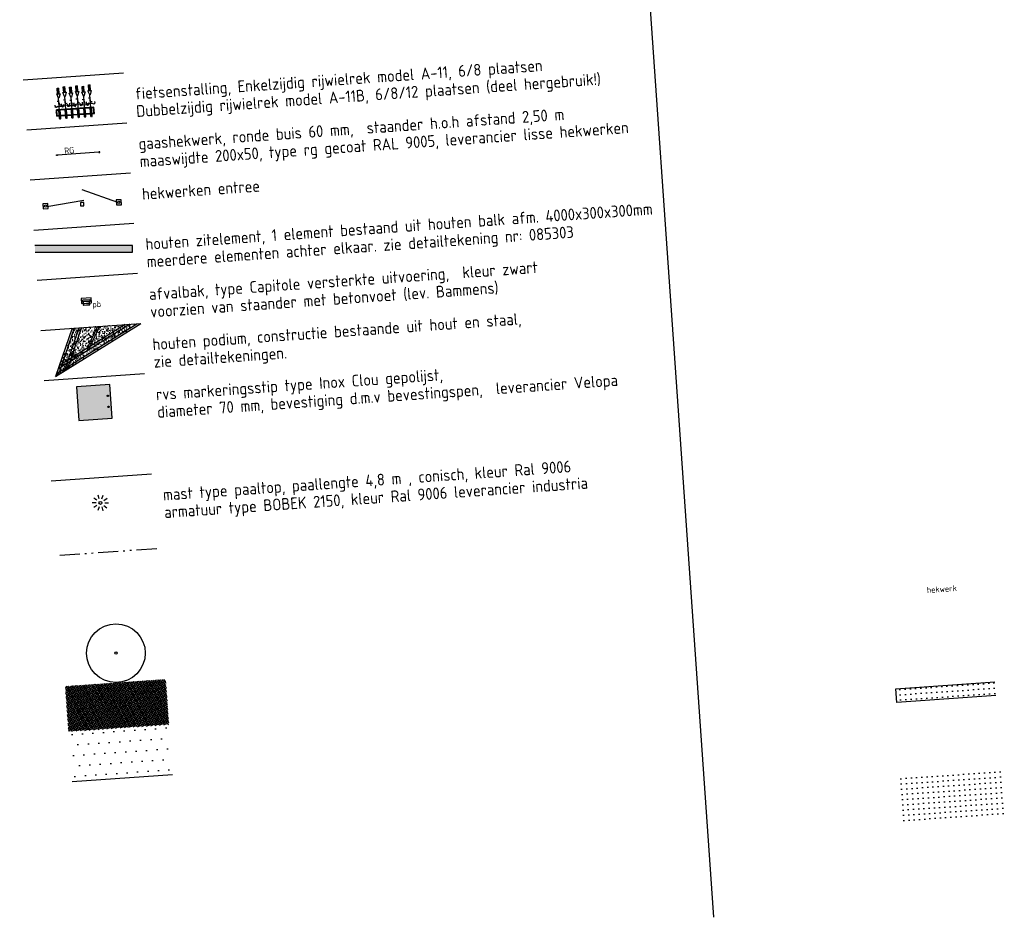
# Model space of a CAD drawing. Extents: x -410 to 7352, y -1401 to 655.
# Tile 162 of 185: x 570 to 629, y -4 to 50. Entities that reach past the tile are written whole.
import ezdxf

# ---------------------------------------------------------------- set-up
doc = ezdxf.new("R2010")
doc.units = 0
doc.header["$MEASUREMENT"] = 0
for name, pattern in [('ACAD_ISO12W100', [21, 12, -3, 0, -3, 0, -3]), ('DASHED', [0.75, 0.5, -0.25]), ('HIDDENX2', [0.75, 0.5, -0.25])]:
    doc.linetypes.add(name, pattern=pattern)
for name, color, linetype in [('05-018-ARCERING', 8, 'Continuous'), ('08-025-ROOD', 1, 'Continuous'), ('ALG_legenda', 2, 'Continuous'), ('BP_beplanting', 80, 'Continuous'), ('BP_beplanting HA', 60, 'Continuous'), ('BP_bomen', 6, 'Continuous'), ('BP_gras HA', 1, 'Continuous'), ('DT_podium', 6, 'Continuous'), ('DT_podium vlonderdeck', 6, 'Continuous'), ('MATEN-018', 8, 'Continuous'), ('TM_fietsparkeren hoog laag', 1, 'Continuous'), ('TM_hekwerken', 2, 'Continuous'), ('TM_papierbak', 1, 'Continuous'), ('TM_plantbakken', 1, 'Continuous'), ('TM_rvs markering_brommers', 1, 'ACAD_ISO12W100'), ('TM_zitbanken', 8, 'Continuous'), ('V_bt_2x2', 1, 'Continuous'), ('V_bt_2x2 HA', 253, 'Continuous'), ('V_halfverharding', 8, 'Continuous'), ('V_halfverharding HA', 252, 'Continuous'), ('V_opsl_knipstrepen', 2, 'Continuous'), ('V_opsl_ob 12x25', 1, 'HIDDENX2'), ('V_teksten', 4, 'Continuous'), ('VL_grondkabel', 10, 'ACAD_ISO12W100'), ('VL_lichtmast', 7, 'Continuous')]:
    doc.layers.add(name, color=color, linetype=linetype)
doc.styles.add('JvdL_18 1_200M', font='isocp.shx', dxfattribs={"height": 0.36})
doc.styles.get("Standard").update_dxf_attribs({"font": 'isocp.shx', "bigfont": 'BIGFONT.SHX'})
pattern_1 = [(3.9914, (359.17885, -52.9684), (0.2899899, 0.33349415), [0, -0.3125])]

# ---------------------------------------------------------------- blocks, each defined once
blk = doc.blocks.new('Legenda lindeloof')
at = {"layer": 'ALG_legenda', "color": 4}
blk.add_line((-30, 15), (0, 15), dxfattribs=at)
at = {"layer": 'ALG_legenda'}
for p in [(2.98, 6.76), (2.98, 1.51)]:
    blk.add_attdef('LEGENDA', p, '', height=3.5, dxfattribs=at)
blk = doc.blocks.new('FIETSBAH')
at = {"layer": 'MATEN-018'}
for p, q in [((-49.9999, 1865.99576), (49.9999, 1865.99576)), ((-49.9999, 1522.78842), (-49.9999, 1865.99576)), ((0, 1870.19692), (0, 1521.9045)), ((49.9999, 1522.78842), (49.9999, 1865.99576)), ((-14.9987, 1271.905), (-99.9998, 1521.9045)), ((-99.9998, 1521.9045), (99.9998, 1521.9045)), ((-14.9987, 1271.905), (15.00124, 1271.905)), ((0, 0), (0, 1271.905)), ((99.9998, 1521.9045), (15.00124, 1271.905)), ((-249.9995, 861.51212), (-249.9995, 755.73128)), ((-218.0463, 724.51468), (-249.9995, 755.73128)), ((-185.46572, 724.51468), (-218.09456, 724.51468)), ((-85.21192, 771.5123), (-185.46572, 724.51468)), ((-99.9998, 1094.80858), (-19.99996, 1094.80858)), ((-85.21192, 771.5123), (85.21446, 771.5123)), ((-19.99996, 1094.80858), (-19.99996, 969.63992)), ((-19.99996, 969.63992), (19.99996, 969.63992)), ((19.99996, 844.47126), (19.99996, 969.63992)), ((99.9998, 844.47126), (19.99996, 844.47126)), ((85.21446, 771.5123), (185.46572, 724.51468)), ((185.46572, 724.51468), (218.0971, 724.51468)), ((218.0463, 724.51468), (250.00204, 755.73128)), ((250.00204, 861.51212), (250.00204, 755.73128)), ((-11.99896, 541.70072), (-11.99896, 349.9993)), ((-11.99896, 541.70072), (11.99896, 541.70072)), ((11.99896, 541.70072), (11.99896, 349.9993))]:
    blk.add_line(p, q, dxfattribs=at)
blk = doc.blocks.new('A$C061D212C')
at = {"layer": '05-018-ARCERING'}
for p, q in [((211, 1887), (211, 1374)), ((230, 1887), (230, 1374)), ((230, 1882), (271, 1882)), ((230, 1876), (271, 1876)), ((230, 1870), (271, 1870)), ((271, 1887), (271, 1374)), ((290, 1887), (290, 1374)), ((586, 1887), (586, 1374)), ((605, 1887), (605, 1374)), ((605, 1882), (646, 1882)), ((605, 1876), (646, 1876)), ((605, 1870), (646, 1870)), ((646, 1887), (646, 1374)), ((665, 1887), (665, 1374)), ((961, 1887), (961, 1374)), ((980, 1887), (980, 1374)), ((980, 1882), (1021, 1882)), ((980, 1876), (1021, 1876)), ((980, 1870), (1021, 1870)), ((1021, 1887), (1021, 1374)), ((1040, 1887), (1040, 1374)), ((1336, 1887), (1336, 1374)), ((1355, 1887), (1355, 1374)), ((1355, 1882), (1396, 1882)), ((1355, 1876), (1396, 1876)), ((1355, 1870), (1396, 1870)), ((1396, 1887), (1396, 1374)), ((1415, 1887), (1415, 1374)), ((1711, 1887), (1711, 1374)), ((1730, 1887), (1730, 1374)), ((1730, 1882), (1771, 1882)), ((1730, 1876), (1771, 1876)), ((1730, 1870), (1771, 1870)), ((1771, 1887), (1771, 1374)), ((1790, 1887), (1790, 1374)), ((2086, 1887), (2086, 1374)), ((2105, 1887), (2105, 1374)), ((2105, 1882), (2146, 1882)), ((2105, 1876), (2146, 1876)), ((2105, 1870), (2146, 1870)), ((2146, 1887), (2146, 1374)), ((2165, 1887), (2165, 1374)), ((211, 1727), (63, 1727)), ((63, 1727), (63, 1357)), ((63, 1357), (2313, 1357)), ((98, 1695), (66, 1727)), ((66, 1727), (66, 1357)), ((98, 1389), (66, 1357)), ((77, 1548), (77, 1535)), ((89, 1548), (89, 1535)), ((98, 1695), (98, 1389)), ((211, 1692), (98, 1692)), ((98, 1392), (211, 1392)), ((271, 1727), (230, 1727)), ((271, 1692), (230, 1692)), ((230, 1392), (271, 1392)), ((586, 1727), (290, 1727)), ((586, 1692), (290, 1692)), ((290, 1392), (586, 1392)), ((646, 1727), (605, 1727)), ((646, 1692), (605, 1692)), ((605, 1392), (646, 1392)), ((646, 1377), (605, 1377)), ((646, 1372), (605, 1372)), ((961, 1727), (665, 1727)), ((961, 1692), (665, 1692)), ((665, 1392), (961, 1392)), ((1021, 1727), (980, 1727)), ((1021, 1692), (980, 1692)), ((980, 1392), (1021, 1392)), ((1336, 1727), (1040, 1727)), ((1336, 1692), (1040, 1692)), ((1040, 1392), (1336, 1392)), ((1396, 1727), (1355, 1727)), ((1396, 1692), (1355, 1692)), ((1355, 1392), (1396, 1392)), ((1396, 1377), (1355, 1377)), ((1396, 1372), (1355, 1372)), ((1711, 1727), (1415, 1727)), ((1711, 1692), (1415, 1692)), ((1415, 1392), (1711, 1392)), ((1771, 1727), (1730, 1727)), ((1771, 1727), (1730, 1727)), ((1771, 1692), (1730, 1692)), ((1771, 1692), (1730, 1692)), ((1730, 1392), (1771, 1392)), ((1730, 1392), (1771, 1392)), ((2086, 1727), (1790, 1727)), ((2086, 1692), (1790, 1692)), ((1790, 1392), (2086, 1392)), ((2146, 1727), (2105, 1727)), ((2146, 1727), (2105, 1727)), ((2146, 1692), (2105, 1692)), ((2146, 1692), (2105, 1692)), ((2105, 1392), (2146, 1392)), ((2105, 1392), (2146, 1392)), ((2146, 1377), (2105, 1377)), ((2146, 1372), (2105, 1372)), ((2313, 1727), (2165, 1727)), ((2278, 1692), (2165, 1692)), ((2165, 1392), (2278, 1392)), ((2278, 1695), (2310, 1727)), ((2278, 1695), (2278, 1389)), ((2278, 1389), (2310, 1357)), ((2287, 1548), (2287, 1535)), ((2299, 1548), (2299, 1535)), ((2310, 1727), (2310, 1357)), ((2313, 1727), (2313, 1357)), ((2313, 1727), (2313, 1357)), ((2313, 1727), (2313, 1357)), ((2327, 1548), (2327, 1535))]:
    blk.add_line(p, q, dxfattribs=at)
for centre, radius, start, end in [((220, 1887), 9.5, 0, 180), ((280, 1887), 9.5, 0, 180), ((595, 1887), 9.5, 0, 180), ((655, 1887), 9.5, 0, 180), ((970, 1887), 9.5, 0, 180), ((1030, 1887), 9.5, 0, 180), ((1345, 1887), 9.5, 0, 180), ((1405, 1887), 9.5, 0, 180), ((1720, 1887), 9.5, 0, 180), ((1780, 1887), 9.5, 0, 180), ((2095, 1887), 9.5, 0, 180), ((2155, 1887), 9.5, 0, 180), ((83, 1548), 6, 0, 180), ((83, 1535), 6, 180, 0.00001), ((220, 1374), 9.5, 180, 0.00001), ((280, 1374), 9.5, 180, 0.00001), ((595, 1374), 9.5, 180, 0.00001), ((655, 1374), 9.5, 180, 0.00001), ((970, 1374), 9.5, 180, 0.00001), ((1030, 1374), 9.5, 180, 0.00001), ((1345, 1374), 9.5, 180, 0.00001), ((1405, 1374), 9.5, 180, 0.00001), ((1720, 1374), 9.5, 180, 0.00001), ((1780, 1374), 9.5, 180, 0.00001), ((2095, 1374), 9.5, 180, 0.00001), ((2155, 1374), 9.5, 180, 0.00001), ((2293, 1548), 6, 0, 180), ((2293, 1535), 6, 180, 0)]:
    blk.add_arc(centre, radius, start, end, dxfattribs=at)
at = {"layer": '08-025-ROOD', "rotation": 180}
for p in [(250, 1870), (625, 1931), (1000, 1870), (1375, 1931), (1750, 1870), (2125, 1931)]:
    blk.add_blockref('FIETSBAH', p, dxfattribs=at)
blk = doc.blocks.new('hekwerk')
at = {"layer": 'TM_hekwerken'}
for points in [[(0, -0.02), (0.06, -0.02), (0.06, 0.02), (0, 0.02)], [(2.59, -0.02), (2.53, -0.02), (2.53, 0.02), (2.59, 0.02)]]:
    blk.add_lwpolyline(points, close=True, dxfattribs=at)
blk.add_lwpolyline([(0.06, 0), (2.53, 0)], dxfattribs=at)
blk = doc.blocks.new('lichtmast')
at = {"layer": 'VL_lichtmast'}
for p, q in [((-257, 20), (-486, 39)), ((-381, 30), (-378, 30)), ((-196, 167), (-370, 317)), ((-290, 248), (-288, 247)), ((-60, 250), (-113, 474)), ((-89, 371), (-88, 369)), ((99, 238), (187, 450)), ((146, 353), (145, 350)), ((220, 134), (416, 254)), ((326, 199), (324, 198)), ((-220, -134), (-416, -254)), ((-326, -199), (-324, -198)), ((-99, -238), (-187, -450)), ((-146, -353), (-145, -350)), ((60, -250), (113, -474)), ((89, -371), (88, -369)), ((196, -167), (370, -317)), ((257, -20), (486, -39)), ((290, -248), (288, -247)), ((381, -30), (378, -30))]:
    blk.add_line(p, q, dxfattribs=at)
at = {"layer": 'VL_lichtmast', "color": 7}
blk.add_circle((0, 0), 90, dxfattribs=at)
blk = doc.blocks.new('boom-b-01')
at = {"layer": 'BP_bomen'}
for radius in [500, 20]:
    blk.add_circle((0, 0), radius, dxfattribs=at)

msp = doc.modelspace()

# ---------------------------------------------------------------- hatches: boundary and pattern name
at = {"layer": 'BP_beplanting HA'}
h = msp.add_hatch(dxfattribs=at)
h.set_pattern_fill('NET', color=256, style=0)
h.set_pattern_definition([(26.392623, (307.21623, 90.7887), (-0.044451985, 0.0895769), []), (116.392623, (307.21623, 90.7887), (-0.0895769, -0.044451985), [])])
h.paths.add_polyline_path([(578.53, 10.17), (572.544, 9.753), (572.732, 7.059), (578.718, 7.477)])
h = msp.add_hatch(dxfattribs=at)
h.set_pattern_fill('DOTS2', color=256, scale=5, angle=3.9914, style=0)
h.set_pattern_definition(pattern_1)
h.paths.add_polyline_path([(628.061, 9.208), (628.004, 10.016), (622.092, 9.604), (622.149, 8.796)])
h = msp.add_hatch(dxfattribs=at)
h.set_pattern_fill('DOTS2', color=256, scale=5, angle=3.9914, style=0)
h.set_pattern_definition(pattern_1)
h.paths.add_polyline_path([(628.568, 1.933), (622.583, 1.516), (622.374, 4.508), (628.36, 4.926)])
at = {"layer": 'BP_gras HA'}
h = msp.add_hatch(dxfattribs=at)
h.set_pattern_fill('DOTS', color=256, scale=10, style=0)
h.set_pattern_definition([(3.9914, (109.6604, 69.1548), (0.2682378, 0.6452362), [0, -0.625])])
h.paths.add_polyline_path([(572.849, 6.877), (578.607, 7.278), (578.792, 4.63), (573.033, 4.228)])
at = {"layer": 'TM_rvs markering_brommers'}
h = msp.add_hatch(color=8, dxfattribs=at)
edge = h.paths.add_edge_path()
edge.add_arc((575.066, 27.094), 0.035, 0, 360)
h = msp.add_hatch(color=8, dxfattribs=at)
edge = h.paths.add_edge_path()
edge.add_arc((575.112, 26.436), 0.035, 0, 360)
at = {"layer": 'TM_zitbanken'}
msp.add_hatch(color=256, dxfattribs=at).paths.add_polyline_path([(570.708, 36.072), (570.736, 35.672), (576.533, 35.673), (576.533, 36.073)])
at = {"layer": 'V_bt_2x2 HA'}
msp.add_hatch(color=256, dxfattribs=at).paths.add_polyline_path([(573.33, 25.63), (575.325, 25.769), (575.186, 27.764), (573.191, 27.625)])
at = {"layer": 'V_halfverharding HA'}
h = msp.add_hatch(dxfattribs=at)
h.set_pattern_fill('AR-CONC', color=256, scale=0.05, angle=45, style=0)
h.set_pattern_definition([(84.78708, (439.0361, 28.65607), (0.3124359, 0.1788402), [0.0375, -0.4125]), (29.78708, (439.0361, 28.65607), (-0.2715502, 0.2692986), [0.03, -0.33]), (135.23848, (439.06214, 28.67097), (0.0408861, 0.4481387), [0.0318701, -0.3505711]), (80.97128, (438.97906, 28.7382), (0.4854674, 0.2364771), [0.05625, -0.61875]), (131.4227, (439.0195, 28.7579), (0.105928, 0.6666365), [0.0478051, -0.5258565]), (25.9713, (438.97906, 28.7382), (0.1059275, 0.6666366), [0.045, -0.495]), (55.78708, (439.03438, 28.7462), (0.35996603, 0.0049452), [0.0375, -0.4125]), (0.78708, (439.0344, 28.7462), (-0.1069446, 0.367184), [0.03, -0.33]), (106.23848, (439.06438, 28.7466), (0.2530217, 0.372129), [0.0318701, -0.3505711]), (72.28708, (439.03611, 28.65607), (-0.08996938, 0.14016795), [0, -0.326, 0, -0.335, 0, -0.33125]), (42.28708, (439.0361, 28.65607), (-0.00448494, 0.23700513), [0, -0.191, 0, -0.3185, 0, -0.12625]), (2.28708, (438.94454, 28.59246), (0.22564238, 0.14301851), [0, -0.125, 0, -0.39, 0, -0.5175]), (352.28708, (438.90347, 28.56393), (0.2109226, 0.20746913), [0, -0.1625, 0, -0.259, 0, -0.3675])])
h.paths.add_polyline_path([(576.792, 31.401), (573.062, 31.141), (572.175, 28.527)])

# ---------------------------------------------------------------- linework, layer by layer
at = {"layer": 'BP_beplanting'}
msp.add_lwpolyline([(628.061, 9.208), (622.149, 8.796), (622.092, 9.604), (628.004, 10.016)], dxfattribs=at)
at = {"layer": 'DT_podium', "color": 8, "lineweight": -3}
for points in [[(571.954, 28.248), (577.047, 31.419)], [(572.932, 31.132), (571.954, 28.248)]]:
    msp.add_lwpolyline(points, dxfattribs=at)
at = {"layer": 'DT_podium'}
for points in [[(576.105, 31.353), (572.178, 28.908), (572.117, 28.729), (576.361, 31.371)], [(573.489, 31.17), (572.643, 28.677), (572.482, 28.577), (573.359, 31.161)], [(574.457, 31.238), (573.827, 29.935), (574.018, 30.054), (574.595, 31.248)]]:
    msp.add_lwpolyline(points, dxfattribs=at)
at = {"layer": 'DT_podium', "color": 1, "lineweight": -3}
for points in [[(574.792, 30.487), (574.739, 30.572), (574.824, 30.625), (574.877, 30.54)], [(574.06, 30.289), (573.97, 30.333), (574.013, 30.423), (574.103, 30.379)], [(572.991, 29.561), (572.896, 29.593), (572.928, 29.688), (573.023, 29.655)], [(573.094, 29.43), (573.041, 29.515), (573.126, 29.568), (573.179, 29.483)], [(572.59, 29.116), (572.537, 29.201), (572.622, 29.254), (572.675, 29.169)]]:
    msp.add_lwpolyline(points, close=True, dxfattribs=at)
at = {"layer": 'DT_podium', "color": 2, "linetype": 'DASHED', "ltscale": 0.25}
msp.add_lwpolyline([(571.982, 28.266), (571.963, 28.275), (572.539, 29.662), (573.382, 29.255)], close=True, dxfattribs=at)
at = {"layer": 'DT_podium', "color": 1, "linetype": 'DASHED', "ltscale": 0.01}
msp.add_lwpolyline([(573.178, 29.39), (573.114, 29.492)], dxfattribs=at)
at = {"layer": 'DT_podium vlonderdeck', "color": 8}
msp.add_lwpolyline([(571.963, 28.275), (571.982, 28.266)], dxfattribs=at)
at = {"layer": 'TM_hekwerken'}
for points in [[(575.657, 38.639), (573.537, 39.393)], [(571.421, 38.405), (573.64, 38.777)]]:
    msp.add_lwpolyline(points, dxfattribs=at)
for points in [[(575.581, 38.485), (575.881, 38.501), (575.865, 38.8), (575.566, 38.785)], [(571.214, 38.263), (571.513, 38.278), (571.498, 38.578), (571.198, 38.562)], [(573.445, 38.426), (573.644, 38.436), (573.634, 38.636), (573.435, 38.626)]]:
    msp.add_lwpolyline(points, close=True, dxfattribs=at)
for centre in [(571.356, 38.42), (575.723, 38.643)]:
    msp.add_circle(centre, 0.0665, dxfattribs=at)
at = {"layer": 'TM_papierbak'}
msp.add_line((573.597, 32.598), (573.986, 32.625), dxfattribs=at)
at = {"layer": 'TM_papierbak', "color": 8}
msp.add_lwpolyline([(573.492, 32.596), (574.091, 32.638), (574.07, 32.937), (573.471, 32.896)], close=True, dxfattribs=at)
at = {"layer": 'TM_papierbak'}
msp.add_lwpolyline([(574.003, 32.813), (573.554, 32.781, 0.999998), (573.559, 32.721), (574.008, 32.753, 1.000002), (574.003, 32.813), (574.003, 32.813)], format="xyb", dxfattribs=at)
for points in [[(573.973, 32.81), (573.972, 32.83), (573.583, 32.802), (573.584, 32.783)], [(573.589, 32.723), (573.604, 32.498), (573.993, 32.525), (573.978, 32.751)]]:
    msp.add_lwpolyline(points, dxfattribs=at)
msp.add_lwpolyline([(573.613, 32.584), (573.618, 32.514), (573.977, 32.539), (573.973, 32.609), (573.613, 32.584)], close=True, dxfattribs=at)
at = {"layer": 'TM_plantbakken'}
for points in [[(571.954, 28.248), (577.047, 31.419)], [(572.932, 31.132), (571.954, 28.248)]]:
    msp.add_lwpolyline(points, dxfattribs=at)
at = {"layer": 'TM_rvs markering_brommers'}
for centre in [(575.066, 27.094), (575.112, 26.436)]:
    msp.add_circle(centre, 0.035, dxfattribs=at)
at = {"layer": 'TM_zitbanken'}
msp.add_lwpolyline([(570.736, 35.672), (576.533, 35.673), (576.533, 36.073), (570.708, 36.072)], dxfattribs=at)
at = {"layer": 'V_bt_2x2'}
msp.add_lwpolyline([(573.341, 25.627), (575.336, 25.766), (575.197, 27.761), (573.202, 27.622)], close=True, dxfattribs=at)
at = {"layer": 'V_bt_2x2 HA'}
msp.add_lwpolyline([(598.654, 175.969), (611.214, -4.033)], dxfattribs=at)
at = {"layer": 'V_halfverharding'}
msp.add_lwpolyline([(573.062, 31.141), (572.175, 28.527), (576.792, 31.401)], dxfattribs=at)
at = {"layer": 'V_opsl_knipstrepen'}
for points in [[(571.954, 28.248), (577.047, 31.419)], [(572.932, 31.132), (571.954, 28.248)], [(572.918, 31.089), (573.031, 31.05)], [(576.198, 30.89), (576.135, 30.992)], [(572.596, 30.142), (572.71, 30.103)], [(575.349, 30.362), (575.286, 30.464)], [(573.652, 29.305), (573.588, 29.407)], [(574.5, 29.833), (574.437, 29.935)], [(572.275, 29.195), (572.389, 29.156)], [(572.803, 28.776), (572.739, 28.878)], [(571.954, 28.248), (572.175, 28.527)]]:
    msp.add_lwpolyline(points, dxfattribs=at)
at = {"layer": 'V_opsl_ob 12x25', "color": 2, "linetype": 'Continuous'}
for points in [[(571.954, 28.248), (577.047, 31.419)], [(572.932, 31.132), (571.954, 28.248)]]:
    msp.add_lwpolyline(points, dxfattribs=at)
at = {"layer": 'V_opsl_ob 12x25'}
for points in [[(572.175, 28.527), (576.792, 31.401)], [(573.062, 31.141), (572.175, 28.527)]]:
    msp.add_lwpolyline(points, dxfattribs=at)
at = {"layer": 'VL_grondkabel', "ltscale": 0.1}
msp.add_lwpolyline([(577.986, 17.964), (572.001, 17.546)], dxfattribs=at)

# ---------------------------------------------------------------- block references
at = {"xscale": 0.003500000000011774, "yscale": 0.003500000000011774, "zscale": 0.003500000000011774, "rotation": 3.991402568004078}
msp.add_blockref('boom-b-01', (575.555, 11.739), dxfattribs=at)
at = {"layer": 'ALG_legenda'}
ref = msp.add_blockref('Legenda lindeloof', (576.212, 43.39), dxfattribs=dict(at, xscale=0.1999999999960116, yscale=0.1999999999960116, zscale=0.1999999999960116, rotation=3.991402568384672))
ref.add_attrib('LEGENDA', 'fietsenstalling, Enkelzijdig rijwielrek model A-11, 6/8 plaatsen', (576.713, 44.78), dxfattribs={"height": 0.7, "rotation": 3.9914})
ref.add_attrib('LEGENDA', 'Dubbelzijdig rijwielrek model A-11B, 6/8/12 plaatsen (deel hergebruik!)', (576.786, 43.733), dxfattribs={"height": 0.7, "rotation": 3.9914})
ref = msp.add_blockref('Legenda lindeloof', (576.421, 40.397), dxfattribs=dict(at, xscale=0.1999999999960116, yscale=0.1999999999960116, zscale=0.1999999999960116, rotation=3.991402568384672))
ref.add_attrib('LEGENDA', 'gaashekwerk, ronde buis 60 mm,  staander h.o.h afstand 2,50 m', (576.922, 41.788), dxfattribs={"height": 0.7, "rotation": 3.9914})
ref.add_attrib('LEGENDA', 'maaswijdte 200x50, type rg gecoat RAL 9005, leverancier lisse hekwerken', (576.995, 40.74), dxfattribs={"height": 0.7, "rotation": 3.9914})
ref = msp.add_blockref('Legenda lindeloof', (576.63, 37.404), dxfattribs=dict(at, xscale=0.1999999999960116, yscale=0.1999999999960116, zscale=0.1999999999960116, rotation=3.991402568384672))
ref.add_attrib('LEGENDA', 'hekwerken entree', (577.131, 38.795), dxfattribs={"height": 0.7, "rotation": 3.9914})
ref = msp.add_blockref('Legenda lindeloof', (576.838, 34.411), dxfattribs=dict(at, xscale=0.1999999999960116, yscale=0.1999999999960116, zscale=0.1999999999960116, rotation=3.991402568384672))
ref.add_attrib('LEGENDA', 'houten zitelement, 1 element bestaand uit houten balk afm. 4000x300x300mm', (577.34, 35.802), dxfattribs={"height": 0.7, "rotation": 3.9914})
ref.add_attrib('LEGENDA', 'meerdere elementen achter elkaar. zie detailtekening nr: 085303', (577.413, 34.755), dxfattribs={"height": 0.7, "rotation": 3.9914})
ref = msp.add_blockref('Legenda lindeloof', (577.047, 31.419), dxfattribs=dict(at, xscale=0.1999999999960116, yscale=0.1999999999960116, zscale=0.1999999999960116, rotation=3.991402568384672))
ref.add_attrib('LEGENDA', 'afvalbak, type Capitole versterkte uitvoering,  kleur zwart ', (577.549, 32.809), dxfattribs={"height": 0.7, "rotation": 3.9914})
ref.add_attrib('LEGENDA', 'voorzien van staander met betonvoet (lev. Bammens)', (577.622, 31.762), dxfattribs={"height": 0.7, "rotation": 3.9914})
ref = msp.add_blockref('Legenda lindeloof', (577.256, 28.426), dxfattribs=dict(at, xscale=0.1999999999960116, yscale=0.1999999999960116, zscale=0.1999999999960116, rotation=3.991402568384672))
ref.add_attrib('LEGENDA', 'houten podium, constructie bestaande uit hout en staal, ', (577.757, 29.817), dxfattribs={"height": 0.7, "rotation": 3.9914})
ref.add_attrib('LEGENDA', 'zie detailtekeningen.', (577.83, 28.769), dxfattribs={"height": 0.7, "rotation": 3.9914})
ref = msp.add_blockref('Legenda lindeloof', (577.465, 25.433), dxfattribs=dict(at, xscale=0.1999999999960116, yscale=0.1999999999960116, zscale=0.1999999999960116, rotation=3.991402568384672))
ref.add_attrib('LEGENDA', 'rvs markeringsstip type Inox Clou gepolijst, ', (577.966, 26.824), dxfattribs={"height": 0.7, "rotation": 3.9914})
ref.add_attrib('LEGENDA', 'diameter 70 mm, bevestiging d.m.v bevestingspen,  leverancier Velopa', (578.039, 25.777), dxfattribs={"height": 0.7, "rotation": 3.9914})
ref = msp.add_blockref('Legenda lindeloof', (577.883, 19.448), dxfattribs=dict(at, xscale=0.1999999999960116, yscale=0.1999999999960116, zscale=0.1999999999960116, rotation=3.991402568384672))
ref.add_attrib('LEGENDA', 'mast type paaltop, paallengte 4,8 m , conisch, kleur Ral 9006', (578.384, 20.839), dxfattribs={"height": 0.7, "rotation": 3.9914})
ref.add_attrib('LEGENDA', 'armatuur type BOBEK 2150, kleur Ral 9006 leverancier industria', (578.457, 19.791), dxfattribs={"height": 0.7, "rotation": 3.9914})
at = {"layer": 'ALG_legenda', "xscale": 0.1999999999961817, "yscale": 0.1999999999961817, "zscale": 0.1999999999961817, "rotation": 3.991402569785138}
msp.add_blockref('Legenda lindeloof', (579.136, 1.491), dxfattribs=at)
at = {"layer": 'TM_fietsparkeren hoog laag', "color": 8, "xscale": 0.000999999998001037, "yscale": 0.000999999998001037, "zscale": 0.000999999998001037, "rotation": 184.0289931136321}
msp.add_blockref('A$C061D212C', (574.208, 45.675), dxfattribs=at)
at = {"layer": 'TM_hekwerken', "rotation": 184.0000000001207}
msp.add_blockref('hekwerk', (574.596, 41.64), dxfattribs=at)
at = {"layer": 'VL_lichtmast', "xscale": 0.0009999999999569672, "yscale": 0.0009999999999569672, "zscale": 0.0009999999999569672, "rotation": 3.991402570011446}
msp.add_blockref('lichtmast', (574.628, 20.704), dxfattribs=at)

# ---------------------------------------------------------------- texts
at = {"layer": 'TM_hekwerken', "color": 8, "style": 'JvdL_18 1_200M'}
msp.add_text('RG', height=0.36, rotation=3.9914, dxfattribs=at).set_placement((572.482, 41.543))
at = {"layer": 'TM_papierbak', "color": 7}
msp.add_text('pb', height=0.36, rotation=4.00377, dxfattribs=at).set_placement((574.155, 32.369))
at = {"layer": 'V_teksten', "color": 7, "style": 'JvdL_18 1_200M'}
msp.add_text('hekwerk', height=0.36, rotation=3.9914, dxfattribs=at).set_placement((623.959, 15.318))

doc.saveas('drawing.dxf')
